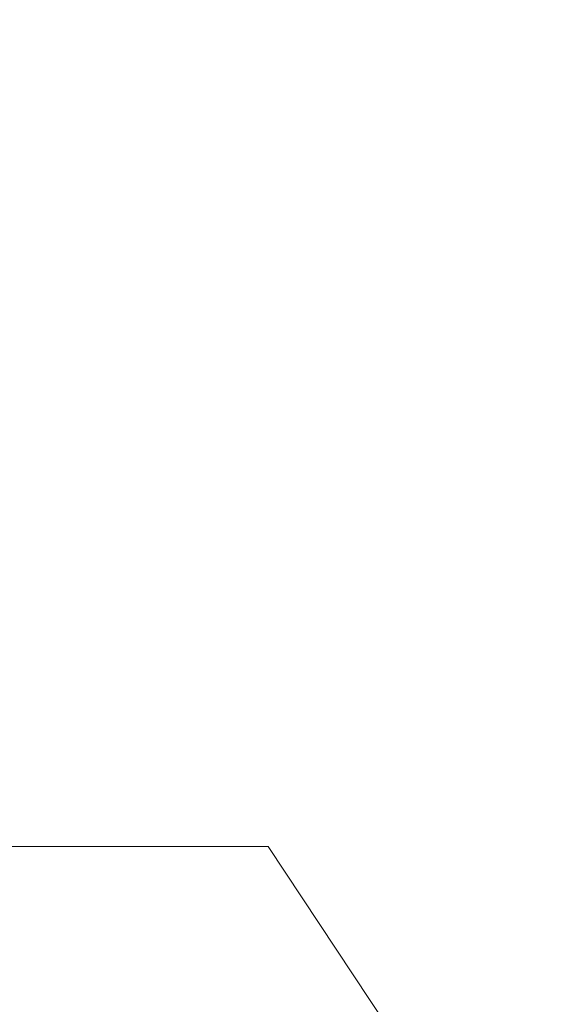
# Model space of a CAD drawing. Header units: inches. Extents: x 0.2 to 10.8, y 0.2 to 8.2.
# Tile 89 of 98: x 5.881 to 5.989, y 4.883 to 5.077. Entities that reach past the tile are written whole.
import ezdxf

# ---------------------------------------------------------------- set-up
doc = ezdxf.new("R2010")
doc.units = ezdxf.units.IN
doc.header["$MEASUREMENT"] = 0
doc.linetypes.add('HIDDEN', pattern=[0.075, 0.05, -0.025])
doc.layers.add('DIMENSIONS', color=140, linetype='Continuous')
doc.layers.add('SLD-0', color=179, linetype='Continuous')
doc.styles.add('SLDTEXTSTYLE0', font='TXT', dxfattribs={"width": 0.7})
doc.dimstyles.new('SLDDIMSTYLE4', dxfattribs={"dimtxt": 0.084961, "dimasz": 0.13, "dimexe": 0, "dimexo": 0.0625, "dimgap": 0.02124, "dimtad": 0, "dimtih": 1, "dimtoh": 1, "dimdec": 4, "dimlfac": 12, "dimzin": 12, "dimdsep": 46, "dimtxsty": 'SLDTEXTSTYLE0', "dimsah": 1, "dimcen": 0.09, "dimadec": 0, "dimazin": 3, "dimtfac": 1, "dimtdec": 0, "dimtofl": 0, "dimtmove": 0, "dimatfit": 3, "dimfxl": 0, "dimfrac": 2, "dimtolj": 1, "dimtzin": 12, "dimarcsym": 0})

# ---------------------------------------------------------------- blocks, each defined once
blk = doc.blocks.new('_D_15')
at = {"layer": 'DIMENSIONS'}
blk.add_line((6.64179, 5.57765), (5.81635, 5.57765), dxfattribs=at)
for start, end in [(163.90832, 180), (205, 221.09168)]:
    blk.add_arc((6.82392, 5.57765), 0.88257, start, end, dxfattribs=at)
for points in [[(5.94135, 5.57765), (5.9708, 5.70584), (5.9309, 5.70876)], [(6.02404, 5.20466), (6.06998, 5.08141), (6.1049, 5.10092)]]:
    blk.add_solid(points, dxfattribs=at)
at = {"layer": 'DIMENSIONS', "insert": (5.8572, 5.44707), "char_height": 0.083333, "attachment_point": 1, "style": 'SLDTEXTSTYLE0'}
blk.add_mtext('25°', dxfattribs=at)

msp = doc.modelspace()

# ---------------------------------------------------------------- linework, layer by layer
at = {"layer": 'SLD-0', "linetype": 'HIDDEN', "lineweight": 18}
for p, q in [((5.9296626, 4.9140461), (5.8750376, 4.9140461)), ((5.9842876, 4.8318065), (5.9296626, 4.9140461))]:
    msp.add_line(p, q, dxfattribs=at)

# ---------------------------------------------------------------- dimensions: what is measured, and where the dimension line sits
at = {"layer": 'DIMENSIONS'}
dim = msp.add_angular_dim_2l(base=(5.95004, 5.7011765), line1=((6.691786, 5.5776478), (6.8239186, 5.5776478)), line2=((5.853767, 5.1252587), (6.8239186, 5.5776478)), dimstyle='SLDDIMSTYLE4', dxfattribs=at)
dim.commit()
dim.dimension.update_dxf_attribs({"geometry": '_D_15', "text_midpoint": (5.9579743, 5.4071673), "dimtype": 162})

doc.saveas('drawing.dxf')
